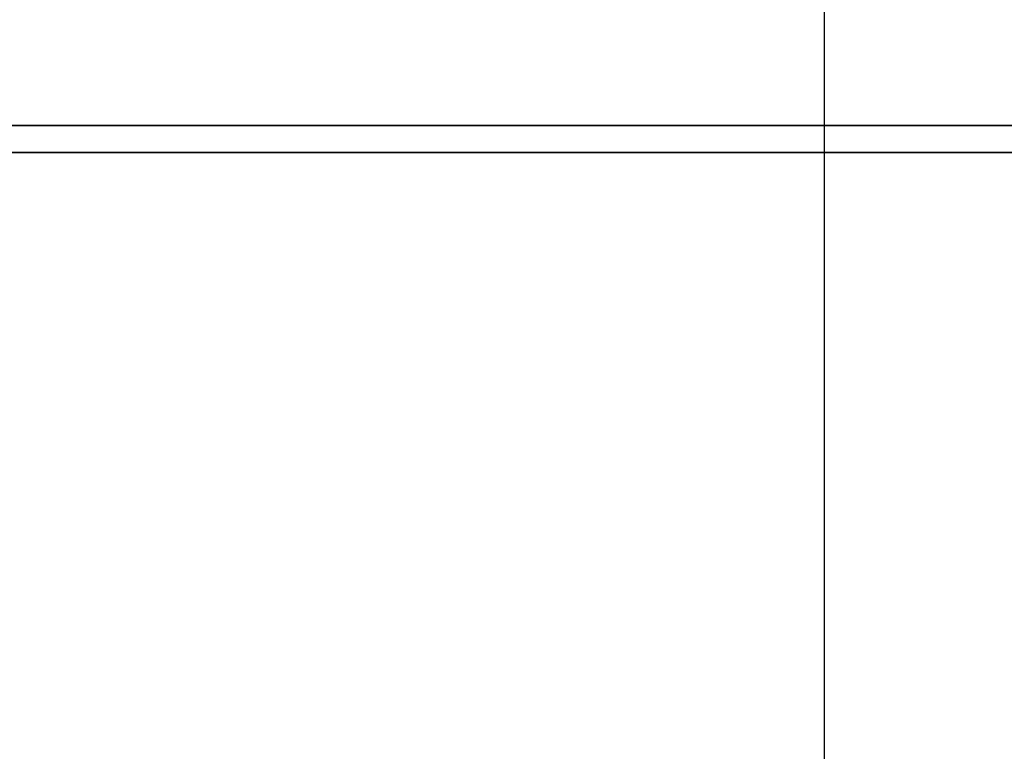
# Model space of a CAD drawing. Header units: millimetres. Extents: x 1362 to 1585, y 740 to 921.
# Tile 36 of 51: x 1565.76 to 1567.53, y 847.53 to 848.84. Entities that reach past the tile are written whole.
import ezdxf
from ezdxf.lldxf.tags import DXFTag

# ---------------------------------------------------------------- set-up
doc = ezdxf.new("R2010")
doc.units = ezdxf.units.MM
doc.header["$LTSCALE"] = 0.1
for name, color, linetype in [('CHA', 7, 'CONTINUOUS'), ('HID', 2, 'DASHED'), ('layer 1', 7, 'CONTINUOUS')]:
    doc.layers.add(name, color=color, linetype=linetype)
tags = doc.linetypes.add('DASHED', pattern=[25.72, 12.86, -12.86]).pattern_tags.tags
tags[6:7] = [DXFTag(74, 4), DXFTag(75, 0), DXFTag(340, '0'), DXFTag(46, 0.0), DXFTag(50, 0.0), DXFTag(44, 0.0), DXFTag(45, 0.0)]
tags[4:5] = [DXFTag(74, 4), DXFTag(75, 0), DXFTag(340, '0'), DXFTag(46, 0.0), DXFTag(50, 0.0), DXFTag(44, 0.0), DXFTag(45, 0.0)]

# ---------------------------------------------------------------- blocks, each defined once
blk = doc.blocks.new('TBI MOTION logo(完整正式版)')
at = {"layer": 'layer 1', "color": 22, "lineweight": 35}
blk.add_open_spline([(75.90875, -9.47875), (75.90875, -9.47875), (75.90875, -12.28625), (75.90875, -12.28625), (75.90875, -12.28625), (75.90875, -12.28625), (75.90875, -12.47875), (75.90875, -12.47875), (75.90875, -12.47875), (75.90875, -12.47875), (75.71625, -12.47875), (75.71625, -12.47875), (75.71625, -12.47875), (75.71625, -12.47875), (-88.32875, -12.47875), (-88.32875, -12.47875), (-88.32875, -12.47875), (-88.32875, -12.47875), (-88.32875, -13.29375), (-88.32875, -13.29375), (-88.32875, -13.29375), (-88.32875, -13.29375), (82.89125, -13.29375), (82.89125, -13.29375), (82.89125, -13.29375), (82.89125, -13.29375), (75.90875, -9.47875), (75.90875, -9.47875)], degree=3, knots=[0, 0, 0, 0, 0.14285714, 0.14285714, 0.14285714, 0.14285715, 0.28571429, 0.28571429, 0.28571429, 0.2857143, 0.42857143, 0.42857143, 0.42857143, 0.42857144, 0.57142857, 0.57142857, 0.57142857, 0.57142858, 0.71428571, 0.71428571, 0.71428571, 0.71428572, 0.85714286, 0.85714286, 0.85714286, 0.85714287, 1, 1, 1, 1], dxfattribs=at)

msp = doc.modelspace()

# ---------------------------------------------------------------- linework, layer by layer
at = {"layer": 'HID', "color": 0, "linetype": 'DASHED'}
msp.add_line((1567.2033, 880.4718), (1567.2033, 812.4718), dxfattribs=at)

# ---------------------------------------------------------------- block references
at = {"layer": 'CHA', "xscale": 0.0588462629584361, "yscale": 0.0588462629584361, "zscale": 0.0588462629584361}
msp.add_blockref('TBI MOTION logo(完整正式版)', (1565.5301, 849.3872), dxfattribs=at)

doc.saveas('drawing.dxf')
